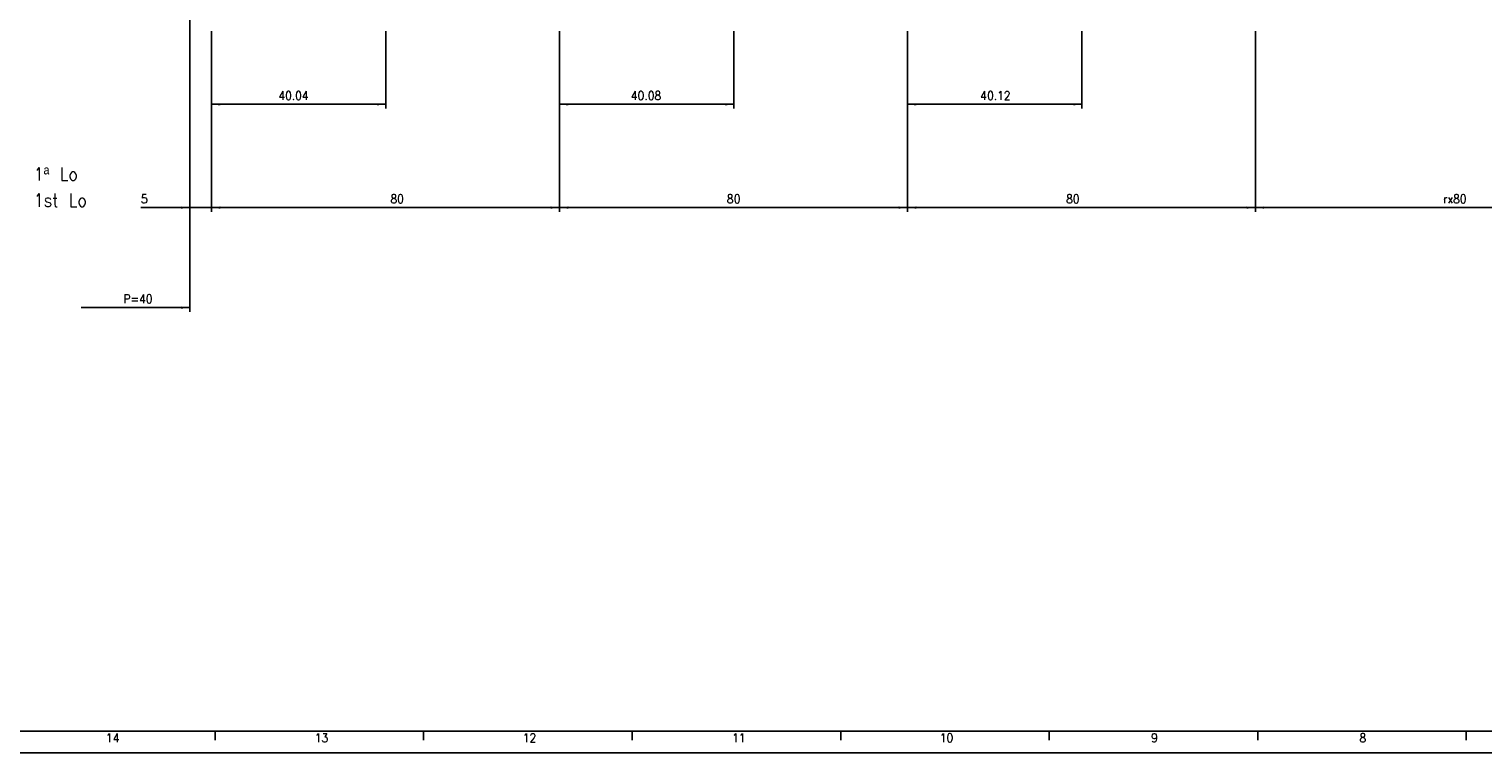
# Model space of a CAD drawing. Header units: inches. Extents: x -381 to 8445, y -418 to 176.
# Tile 2 of 30: x -212 to 122, y -418 to -252. Entities that reach past the tile are written whole.
import ezdxf

# ---------------------------------------------------------------- set-up
doc = ezdxf.new("R2010")
doc.units = ezdxf.units.IN
doc.layers.add('1', color=7, linetype='Continuous')
doc.styles.add('CONVERTER_12', font='txt.shx', dxfattribs={"width": 0.9})
doc.dimstyles.new('ME10_DIM_30', dxfattribs={"dimtxt": 2, "dimasz": 2, "dimexe": 1, "dimexo": 1, "dimgap": 1, "dimtad": 1, "dimdsep": 46, "dimtxsty": 'CONVERTER_12', "dimsah": 1, "dimcen": 0.09, "dimclrd": 2, "dimclre": 2, "dimclrt": 2, "dimadec": 0, "dimazin": 0, "dimtfac": 1, "dimtdec": 4, "dimtix": 1, "dimtmove": 0, "dimatfit": 3, "dimfxl": 1, "dimtolj": 1, "dimtzin": 0, "dimarcsym": 0})
doc.dimstyles.new('ME10_DIM_31', dxfattribs={"dimtxt": 2, "dimasz": 2, "dimexe": 1, "dimexo": 1, "dimgap": 1, "dimtad": 1, "dimdsep": 46, "dimtxsty": 'CONVERTER_12', "dimsah": 1, "dimcen": 0.09, "dimclrd": 2, "dimclre": 2, "dimclrt": 2, "dimadec": 0, "dimazin": 0, "dimtfac": 1, "dimtdec": 4, "dimtix": 1, "dimtmove": 0, "dimatfit": 3, "dimfxl": 1, "dimtolj": 1, "dimtzin": 0, "dimarcsym": 0})
doc.dimstyles.new('ME10_DIM_32', dxfattribs={"dimtxt": 2, "dimasz": 2, "dimexe": 1, "dimexo": 1, "dimgap": 1, "dimtad": 1, "dimdsep": 46, "dimtxsty": 'CONVERTER_12', "dimsah": 1, "dimcen": 0.09, "dimclrd": 2, "dimclre": 2, "dimclrt": 2, "dimadec": 0, "dimazin": 0, "dimtfac": 1, "dimtdec": 4, "dimtix": 1, "dimtmove": 0, "dimatfit": 3, "dimfxl": 1, "dimtolj": 1, "dimtzin": 0, "dimarcsym": 0})
doc.dimstyles.new('ME10_DIM_33', dxfattribs={"dimtxt": 2, "dimasz": 2, "dimexe": 1, "dimexo": 1, "dimgap": 1, "dimtad": 1, "dimdsep": 46, "dimtxsty": 'CONVERTER_12', "dimsah": 1, "dimcen": 0.09, "dimclrd": 2, "dimclre": 2, "dimclrt": 2, "dimadec": 0, "dimazin": 0, "dimtfac": 1, "dimtdec": 4, "dimtix": 1, "dimtmove": 0, "dimatfit": 3, "dimfxl": 1, "dimtolj": 1, "dimtzin": 0, "dimarcsym": 0})
doc.dimstyles.new('ME10_DIM_34', dxfattribs={"dimtxt": 2, "dimasz": 2, "dimexe": 1, "dimexo": 1, "dimgap": 1, "dimtad": 1, "dimdsep": 46, "dimtxsty": 'CONVERTER_12', "dimsah": 1, "dimcen": 0.09, "dimclrd": 2, "dimclre": 2, "dimclrt": 2, "dimadec": 0, "dimazin": 0, "dimtfac": 1, "dimtdec": 4, "dimtix": 1, "dimtmove": 0, "dimatfit": 3, "dimfxl": 1, "dimtolj": 1, "dimtzin": 0, "dimarcsym": 0})
doc.dimstyles.new('ME10_DIM_35', dxfattribs={"dimtxt": 2, "dimasz": 2, "dimexe": 1, "dimexo": 1, "dimgap": 1, "dimtad": 1, "dimdsep": 46, "dimtxsty": 'CONVERTER_12', "dimsah": 1, "dimcen": 0.09, "dimclrd": 2, "dimclre": 2, "dimclrt": 2, "dimadec": 0, "dimazin": 0, "dimtfac": 1, "dimtdec": 4, "dimtix": 1, "dimtmove": 0, "dimatfit": 3, "dimfxl": 1, "dimtolj": 1, "dimtzin": 0, "dimarcsym": 0})
doc.dimstyles.new('ME10_DIM_40', dxfattribs={"dimtxt": 2, "dimasz": 2, "dimexe": 1, "dimexo": 1, "dimgap": 1, "dimtad": 1, "dimdsep": 46, "dimtxsty": 'CONVERTER_12', "dimsah": 1, "dimcen": 0.09, "dimclrd": 2, "dimclre": 2, "dimclrt": 2, "dimadec": 0, "dimazin": 0, "dimtfac": 1, "dimtdec": 4, "dimtix": 1, "dimtmove": 0, "dimatfit": 3, "dimfxl": 1, "dimtolj": 1, "dimtzin": 0, "dimarcsym": 0})
doc.dimstyles.new('ME10_DIM_41', dxfattribs={"dimtxt": 2, "dimasz": 2, "dimexe": 1, "dimexo": 1, "dimgap": 1, "dimtad": 1, "dimdsep": 46, "dimtxsty": 'CONVERTER_12', "dimsah": 1, "dimcen": 0.09, "dimclrd": 2, "dimclre": 2, "dimclrt": 2, "dimadec": 0, "dimazin": 0, "dimtfac": 1, "dimtdec": 4, "dimtix": 1, "dimtmove": 0, "dimatfit": 3, "dimfxl": 1, "dimtolj": 1, "dimtzin": 0, "dimarcsym": 0})

# ---------------------------------------------------------------- blocks, each defined once
blk = doc.blocks.new('*D92')
at = {"layer": '1', "color": 2, "linetype": 'Continuous'}
for p, q in [((-10.2, -252.47), (-10.2, -270.27)), ((29.92, -252.47), (29.92, -270.27)), ((-10.2, -269.27), (29.92, -269.27))]:
    blk.add_line(p, q, dxfattribs=at)
at = {"layer": '1', "color": 2}
for points in [[(-8.2, -269.01), (-8.2, -269.53), (-10.2, -269.27)], [(27.92, -269.53), (27.92, -269.01), (29.92, -269.27)]]:
    blk.add_solid(points, dxfattribs=at)
at = {"layer": '1', "color": 2, "insert": (6.54, -268.27), "char_height": 2, "attachment_point": 7, "rotation": 0.0001, "line_spacing_factor": 0.60024, "style": 'CONVERTER_12'}
blk.add_mtext('40.12', dxfattribs=at)
blk = doc.blocks.new('*D93')
at = {"layer": '1', "color": 2, "linetype": 'Continuous'}
for p, q in [((-90.2, -252.47), (-90.2, -270.27)), ((-50.12, -252.47), (-50.12, -270.27)), ((-90.2, -269.27), (-50.12, -269.27))]:
    blk.add_line(p, q, dxfattribs=at)
at = {"layer": '1', "color": 2}
for points in [[(-88.2, -269.01), (-88.2, -269.53), (-90.2, -269.27)], [(-52.12, -269.53), (-52.12, -269.01), (-50.12, -269.27)]]:
    blk.add_solid(points, dxfattribs=at)
at = {"layer": '1', "color": 2, "insert": (-73.78, -268.27), "char_height": 2, "attachment_point": 7, "rotation": 0.0001, "line_spacing_factor": 0.60024, "style": 'CONVERTER_12'}
blk.add_mtext('40.08', dxfattribs=at)
blk = doc.blocks.new('*D94')
at = {"layer": '1', "color": 2, "linetype": 'Continuous'}
for p, q in [((-170.2, -252.47), (-170.2, -270.27)), ((-130.16, -252.47), (-130.16, -270.27)), ((-170.2, -269.27), (-130.16, -269.27))]:
    blk.add_line(p, q, dxfattribs=at)
at = {"layer": '1', "color": 2}
for points in [[(-168.2, -269.01), (-168.2, -269.53), (-170.2, -269.27)], [(-132.16, -269.53), (-132.16, -269.01), (-130.16, -269.27)]]:
    blk.add_solid(points, dxfattribs=at)
at = {"layer": '1', "color": 2, "insert": (-154.81, -268.27), "char_height": 2, "attachment_point": 7, "rotation": 0.0001, "line_spacing_factor": 0.60024, "style": 'CONVERTER_12'}
blk.add_mtext('40.04', dxfattribs=at)
blk = doc.blocks.new('*D95')
at = {"layer": '1', "color": 2, "linetype": 'Continuous'}
for p, q in [((-10.2, -252.47), (-10.2, -294.01)), ((69.8, -252.47), (69.8, -294.01)), ((-10.2, -293.01), (69.8, -293.01))]:
    blk.add_line(p, q, dxfattribs=at)
at = {"layer": '1', "color": 2}
for points in [[(-8.2, -292.75), (-8.2, -293.27), (-10.2, -293.01)], [(67.8, -293.27), (67.8, -292.75), (69.8, -293.01)]]:
    blk.add_solid(points, dxfattribs=at)
at = {"layer": '1', "color": 2, "insert": (26.3, -292.01), "char_height": 2, "attachment_point": 7, "rotation": 0.0001, "line_spacing_factor": 0.60024, "style": 'CONVERTER_12'}
blk.add_mtext('80', dxfattribs=at)
blk = doc.blocks.new('*D96')
at = {"layer": '1', "color": 2, "linetype": 'Continuous'}
for p, q in [((-90.2, -252.47), (-90.2, -294.01)), ((-10.2, -252.47), (-10.2, -294.01)), ((-90.2, -293.01), (-10.2, -293.01))]:
    blk.add_line(p, q, dxfattribs=at)
at = {"layer": '1', "color": 2}
for points in [[(-88.2, -292.75), (-88.2, -293.27), (-90.2, -293.01)], [(-12.2, -293.27), (-12.2, -292.75), (-10.2, -293.01)]]:
    blk.add_solid(points, dxfattribs=at)
at = {"layer": '1', "color": 2, "insert": (-51.7, -292.01), "char_height": 2, "attachment_point": 7, "rotation": 0.0001, "line_spacing_factor": 0.60024, "style": 'CONVERTER_12'}
blk.add_mtext('80', dxfattribs=at)
blk = doc.blocks.new('*D97')
at = {"layer": '1', "color": 2, "linetype": 'Continuous'}
for p, q in [((-170.2, -252.47), (-170.2, -294.01)), ((-90.2, -252.47), (-90.2, -294.01)), ((-170.2, -293.01), (-90.2, -293.01))]:
    blk.add_line(p, q, dxfattribs=at)
at = {"layer": '1', "color": 2}
for points in [[(-168.2, -292.75), (-168.2, -293.27), (-170.2, -293.01)], [(-92.2, -293.27), (-92.2, -292.75), (-90.2, -293.01)]]:
    blk.add_solid(points, dxfattribs=at)
at = {"layer": '1', "color": 2, "insert": (-129.09, -292.01), "char_height": 2, "attachment_point": 7, "rotation": 0.0001, "line_spacing_factor": 0.60024, "style": 'CONVERTER_12'}
blk.add_mtext('80', dxfattribs=at)
blk = doc.blocks.new('*D102')
at = {"layer": '1', "color": 2, "linetype": 'Continuous'}
for p, q in [((69.8, -252.47), (69.8, -294.01)), ((149.8, -252.47), (149.8, -294.01)), ((69.8, -293.01), (149.8, -293.01))]:
    blk.add_line(p, q, dxfattribs=at)
at = {"layer": '1', "color": 2}
for points in [[(71.8, -292.75), (71.8, -293.27), (69.8, -293.01)], [(147.8, -293.27), (147.8, -292.75), (149.8, -293.01)]]:
    blk.add_solid(points, dxfattribs=at)
at = {"layer": '1', "color": 2, "insert": (112.96, -292.01), "char_height": 2, "attachment_point": 7, "rotation": 0.0001, "line_spacing_factor": 0.60024, "style": 'CONVERTER_12'}
blk.add_mtext('\\C2;rx\\C2;80', dxfattribs=at)
blk = doc.blocks.new('*D103')
at = {"layer": '1', "color": 2, "linetype": 'Continuous'}
for p, q in [((-175.2, -252.47), (-175.2, -294.01)), ((-170.2, -252.47), (-170.2, -294.01)), ((-175.2, -293.01), (-186.42, -293.01)), ((-170.2, -293.01), (-175.2, -293.01)), ((-166.2, -293.01), (-170.2, -293.01))]:
    blk.add_line(p, q, dxfattribs=at)
at = {"layer": '1', "color": 2}
for points in [[(-177.2, -293.27), (-177.2, -292.75), (-175.2, -293.01)], [(-168.2, -292.75), (-168.2, -293.27), (-170.2, -293.01)]]:
    blk.add_solid(points, dxfattribs=at)
at = {"layer": '1', "color": 2, "insert": (-186.42, -292.01), "char_height": 2, "attachment_point": 7, "rotation": 0.0001, "line_spacing_factor": 0.60024, "style": 'CONVERTER_12'}
blk.add_mtext('5', dxfattribs=at)
blk = doc.blocks.new('*D104')
at = {"layer": '1', "color": 2, "linetype": 'Continuous'}
for p, q in [((-175.2, -172.47), (-175.2, -317.01)), ((-200.19, -316.01), (-175.2, -316.01))]:
    blk.add_line(p, q, dxfattribs=at)
at = {"layer": '1', "color": 2}
blk.add_solid([(-177.2, -316.27), (-177.2, -315.74), (-175.2, -316.01)], dxfattribs=at)
at = {"layer": '1', "color": 2, "insert": (-190.47, -315.01), "char_height": 2, "attachment_point": 7, "rotation": 0.0001, "line_spacing_factor": 0.60024, "style": 'CONVERTER_12'}
blk.add_mtext('\\C2;P=\\C2;40', dxfattribs=at)
blk = doc.blocks.new('Marco_a1', base_point=(38.87, -121.38))
at = {"layer": '1', "color": 7, "linetype": 'Continuous'}
blk.add_line((-361.13, -413.38), (453.87, -413.38), dxfattribs=at)
at = {"layer": '1', "color": 2, "linetype": 'Continuous'}
for p, q in [((-169.37, -413.43), (-169.37, -415.43)), ((-121.43, -413.43), (-121.43, -415.43)), ((-73.48, -413.43), (-73.48, -415.43)), ((-25.54, -413.43), (-25.54, -415.43)), ((22.4, -413.43), (22.4, -415.43)), ((70.34, -413.43), (70.34, -415.43)), ((118.28, -413.43), (118.28, -415.43)), ((-381.13, -418.38), (458.87, -418.38))]:
    blk.add_line(p, q, dxfattribs=at)
at = {"layer": '1', "color": 2, "char_height": 2, "attachment_point": 4, "line_spacing_factor": 1.20048, "style": 'CONVERTER_12'}
for s, insert in [('14', (-194.47, -414.93)), ('13', (-146.46, -414.93)), ('12', (-98.63, -414.93)), ('11', (-50.5, -414.93)), ('10', (-2.74, -414.93)), ('9', (45.79, -414.93)), ('8', (93.72, -414.93))]:
    blk.add_mtext(s, dxfattribs=dict(at, insert=insert))
blk = doc.blocks.new('Top', base_point=(38.87, -121.38))
blk.add_blockref('Marco_a1', (38.87, -121.38))
blk = doc.blocks.new('_dummy_frame', base_point=(-381.13, -418.38))
blk.add_blockref('Top', (38.87, -121.38))
blk = doc.blocks.new('Alzado1', base_point=(2019.379, -128))
at = {"layer": '1'}
blk.add_blockref('*D104', (0, 0), dxfattribs=at)
at = {"layer": '1', "color": 2, "insert": (-211.091, -292.811), "char_height": 3, "attachment_point": 7, "line_spacing_factor": 1.20048, "style": 'CONVERTER_12'}
blk.add_mtext('1ª Lo\\P1st Lo', dxfattribs=at)
at = {"layer": '1'}
for p1, p2, distance, dimstyle, picture, middle in [((-175.196, -251.474), (-170.196, -251.474), -41.536, 'ME10_DIM_41', '*D103', (-185.824, -291.009)), ((-130.158, -251.474), (-170.196, -251.474), 17.797, 'ME10_DIM_32', '*D94', (-151.185, -267.271)), ((-90.196, -251.474), (-170.196, -251.474), 41.536, 'ME10_DIM_35', '*D97', (-127.587, -291.009)), ((-50.116, -251.474), (-90.196, -251.474), 17.797, 'ME10_DIM_31', '*D93', (-70.156, -267.271)), ((-10.196, -251.474), (-90.196, -251.474), 41.536, 'ME10_DIM_34', '*D96', (-50.196, -291.009)), ((29.922, -251.474), (-10.196, -251.474), 17.797, 'ME10_DIM_30', '*D92', (9.863, -267.271)), ((69.804, -251.474), (-10.196, -251.474), 41.536, 'ME10_DIM_33', '*D95', (27.804, -291.009))]:
    dim = blk.add_aligned_dim(p1=p1, p2=p2, distance=distance, dimstyle=dimstyle, dxfattribs=at)
    dim.commit()
    dim.dimension.update_dxf_attribs({"geometry": picture, "text_midpoint": middle, "text_rotation": 0.00014})
dim = blk.add_aligned_dim(p1=(149.804, -251.474), p2=(69.804, -251.474), distance=41.536, dimstyle='ME10_DIM_40', override={"dimpost": 'rx<>'}, dxfattribs=at)
dim.commit()
dim.dimension.update_dxf_attribs({"geometry": '*D102', "text_midpoint": (116.012, -291.009), "text_rotation": 0.00014})

msp = doc.modelspace()

# ---------------------------------------------------------------- block references
msp.add_blockref('Alzado1', (2019.38, -128))
at = {"layer": '1'}
msp.add_blockref('_dummy_frame', (-381.13, -418.38), dxfattribs=at)

doc.saveas('drawing.dxf')
